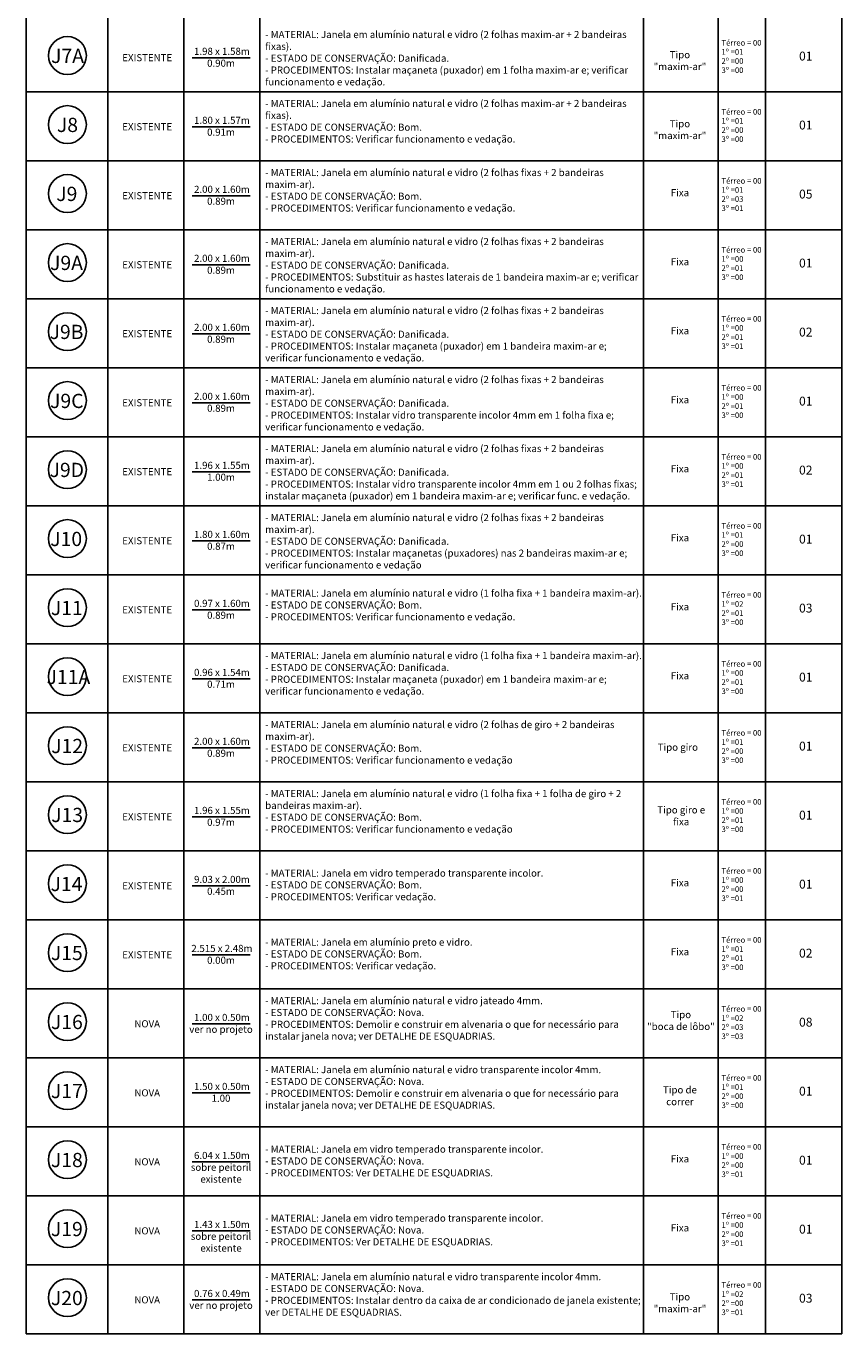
# Model space of a CAD drawing. Header units: inches. Extents: x 340 to 434, y 14 to 254.
# Tile 180 of 182: x 368 to 385, y 194 to 222. Entities that reach past the tile are written whole.
import ezdxf

# ---------------------------------------------------------------- set-up
doc = ezdxf.new("R2010")
doc.units = ezdxf.units.IN
doc.header["$MEASUREMENT"] = 0
doc.layers.add('TJ-TEXTO', color=2, linetype='Continuous')
doc.layers.add('TJ-TEXTOESQUADRIA', color=200, linetype='Continuous')
doc.styles.add('ARIAL', font='arial.ttf')
doc.styles.get("Standard").update_dxf_attribs({"font": 'arial.ttf'})

msp = doc.modelspace()

# ---------------------------------------------------------------- linework, layer by layer
at = {"layer": 'TJ-TEXTO', "color": 1}
for p, q in [((368.111, 194.202), (368.111, 252.883)), ((369.837, 252.883), (369.837, 194.202)), ((371.442, 252.883), (371.442, 194.202)), ((373.046, 252.883), (373.046, 194.202)), ((381.152, 252.883), (381.152, 194.202)), ((382.728, 252.883), (382.728, 194.202)), ((383.726, 252.883), (383.726, 194.202)), ((385.339, 252.883), (385.339, 194.202)), ((368.111, 220.42), (385.339, 220.42)), ((368.111, 218.963), (385.339, 218.963)), ((368.111, 217.507), (385.339, 217.507)), ((368.111, 216.05), (385.339, 216.05)), ((368.111, 214.594), (385.339, 214.594)), ((368.111, 213.137), (385.339, 213.137)), ((368.111, 211.68), (385.339, 211.68)), ((368.111, 210.224), (385.339, 210.224)), ((368.111, 208.767), (385.339, 208.767)), ((368.111, 207.311), (385.339, 207.311)), ((368.111, 205.854), (385.339, 205.854)), ((368.111, 204.398), (385.339, 204.398)), ((368.111, 202.941), (385.339, 202.941)), ((368.111, 201.485), (385.339, 201.485)), ((368.111, 200.028), (385.339, 200.028)), ((368.111, 198.571), (385.339, 198.571)), ((368.111, 197.115), (385.339, 197.115)), ((368.111, 195.658), (385.339, 195.658)), ((368.111, 194.202), (385.339, 194.202)), ((385.339, 194.202), (368.111, 194.202))]:
    msp.add_line(p, q, dxfattribs=at)
at = {"layer": 'TJ-TEXTO', "color": 2}
for p, q in [((371.615, 221.138), (372.844, 221.138)), ((371.615, 219.681), (372.844, 219.681)), ((371.615, 218.225), (372.844, 218.225)), ((371.615, 216.768), (372.844, 216.768)), ((371.615, 215.311), (372.844, 215.311)), ((371.615, 213.855), (372.844, 213.855)), ((371.615, 212.398), (372.844, 212.398)), ((371.615, 210.942), (372.844, 210.942)), ((371.615, 209.485), (372.844, 209.485)), ((371.615, 208.029), (372.844, 208.029)), ((371.615, 206.572), (372.844, 206.572)), ((371.615, 205.115), (372.844, 205.115)), ((371.615, 203.659), (372.844, 203.659)), ((371.615, 202.202), (372.844, 202.202)), ((371.615, 200.746), (372.844, 200.746)), ((371.615, 199.289), (372.844, 199.289)), ((371.615, 197.833), (372.844, 197.833)), ((371.615, 196.376), (372.844, 196.376)), ((371.615, 194.919), (372.844, 194.919))]:
    msp.add_line(p, q, dxfattribs=at)
at = {"layer": 'TJ-TEXTOESQUADRIA', "color": 1}
for centre in [(368.982, 221.183), (368.982, 219.726), (368.982, 218.27), (368.982, 216.813), (368.982, 215.356), (368.982, 213.9), (368.982, 212.443), (368.982, 210.987), (368.982, 209.53), (368.982, 208.074), (368.982, 206.617), (368.982, 205.16), (368.982, 203.704), (368.982, 202.247), (368.982, 200.791), (368.982, 199.334), (368.982, 197.878), (368.982, 196.421), (368.982, 194.965)]:
    msp.add_circle(centre, 0.4, dxfattribs=at)

# ---------------------------------------------------------------- texts
at = {"layer": 'TJ-TEXTO', "color": 2, "attachment_point": 1, "style": 'ARIAL'}
for s, width, heights, insert, char_height in [('- MATERIAL: Janela em alumínio natural e vidro (2 folhas maxim-ar + 2 bandeiras fixas).\\P- ESTADO DE CONSERVAÇÃO: Danificada.\\P- PROCEDIMENTOS: Instalar maçaneta (puxador) em 1 folha maxim-ar e; verificar funcionamento e vedação.', 7.99201, [1.282], (373.16, 221.702), 0.149953), ('Térreo = 00', 1.18033, [0.251], (382.797, 221.512), 0.11908), ('\\pxqc;EXISTENTE', 1.52948, [0.284], (369.903, 221.213), 0.14995), ('\\pxqc;1.98 x 1.58m', 1.52948, [0.284], (371.481, 221.347), 0.14995), ('\\pxqc;0.90m', 1.38093, [0.284], (371.536, 221.097), 0.14995), ('\\pxqc;Tipo "maxim-ar"', 1.16278, [0.515], (381.338, 221.276), 0.14995), ('2º =00', 1.18033, [0.251], (382.797, 221.127), 0.1191), ('1º =01', 1.18033, [0.251], (382.797, 221.319), 0.1191), ('01', 1.18033, [0.251], (384.435, 221.266), 0.1874), ('3º =00', 1.18033, [0.251], (382.797, 220.934), 0.1191), ('- MATERIAL: Janela em alumínio natural e vidro (2 folhas maxim-ar + 2 bandeiras fixas).\\P- ESTADO DE CONSERVAÇÃO: Bom.\\P- PROCEDIMENTOS: Verificar funcionamento e vedação.', 7.99201, [1.282], (373.16, 220.246), 0.14995), ('Térreo = 00', 1.18033, [0.251], (382.797, 220.055), 0.11908), ('\\pxqc;EXISTENTE', 1.52948, [0.284], (369.903, 219.756), 0.14995), ('\\pxqc;1.80 x 1.57m', 1.52948, [0.284], (371.481, 219.891), 0.14995), ('\\pxqc;Tipo "maxim-ar"', 1.16278, [0.515], (381.338, 219.819), 0.14995), ('1º =01', 1.18033, [0.251], (382.797, 219.863), 0.1191), ('01', 1.18033, [0.251], (384.435, 219.81), 0.1874), ('\\pxqc;0.91m', 1.38093, [0.284], (371.536, 219.641), 0.14995), ('3º =00', 1.18033, [0.251], (382.797, 219.478), 0.1191), ('2º =00', 1.18033, [0.251], (382.797, 219.67), 0.1191), ('- MATERIAL: Janela em alumínio natural e vidro (2 folhas fixas + 2 bandeiras maxim-ar).\\P- ESTADO DE CONSERVAÇÃO: Bom.\\P- PROCEDIMENTOS: Verificar funcionamento e vedação.', 7.99201, [1.282], (373.16, 218.789), 0.14995), ('Térreo = 00', 1.18033, [0.251], (382.797, 218.598), 0.11908), ('\\pxqc;2.00 x 1.60m', 1.52948, [0.284], (371.481, 218.434), 0.14995), ('\\pxqc;Fixa', 1.16278, [0.515], (381.338, 218.363), 0.15), ('1º =01', 1.18033, [0.251], (382.797, 218.406), 0.1191), ('05', 1.18033, [0.251], (384.435, 218.353), 0.1874), ('\\pxqc;EXISTENTE', 1.52948, [0.284], (369.903, 218.3), 0.14995), ('\\pxqc;0.89m', 1.38093, [0.284], (371.536, 218.184), 0.14995), ('2º =03', 1.18033, [0.251], (382.797, 218.214), 0.1191), ('3º =01', 1.18033, [0.251], (382.797, 218.021), 0.1191), ('- MATERIAL: Janela em alumínio natural e vidro (2 folhas fixas + 2 bandeiras maxim-ar).\\P- ESTADO DE CONSERVAÇÃO: Danificada.\\P- PROCEDIMENTOS: Substituir as hastes laterais de 1 bandeira maxim-ar e; verificar funcionamento e vedação.', 7.99201, [1.282], (373.16, 217.333), 0.149953), ('\\pxqc;2.00 x 1.60m', 1.52948, [0.284], (371.481, 216.978), 0.14995), ('Térreo = 00', 1.18033, [0.251], (382.797, 217.142), 0.11908), ('1º =00', 1.18033, [0.251], (382.797, 216.949), 0.1191), ('\\pxqc;EXISTENTE', 1.52948, [0.284], (369.903, 216.843), 0.14995), ('\\pxqc;0.89m', 1.38093, [0.284], (371.536, 216.727), 0.14995), ('\\pxqc;Fixa', 1.16278, [0.515], (381.338, 216.906), 0.15), ('2º =01', 1.18033, [0.251], (382.797, 216.757), 0.1191), ('01', 1.18033, [0.251], (384.435, 216.897), 0.1874), ('3º =00', 1.18033, [0.251], (382.797, 216.564), 0.1191), ('- MATERIAL: Janela em alumínio natural e vidro (2 folhas fixas + 2 bandeiras maxim-ar).\\P- ESTADO DE CONSERVAÇÃO: Danificada.\\P- PROCEDIMENTOS: Instalar maçaneta (puxador) em 1 bandeira maxim-ar e; verificar funcionamento e vedação.', 7.99201, [1.282], (373.16, 215.876), 0.149953), ('Térreo = 00', 1.18033, [0.251], (382.797, 215.685), 0.11908), ('\\pxqc;EXISTENTE', 1.52948, [0.284], (369.903, 215.387), 0.14995), ('\\pxqc;2.00 x 1.60m', 1.52948, [0.284], (371.481, 215.521), 0.14995), ('\\pxqc;Fixa', 1.16278, [0.515], (381.338, 215.45), 0.15), ('2º =01', 1.18033, [0.251], (382.797, 215.3), 0.1191), ('1º =00', 1.18033, [0.251], (382.797, 215.493), 0.1191), ('02', 1.18033, [0.251], (384.435, 215.44), 0.1874), ('\\pxqc;0.89m', 1.38093, [0.284], (371.536, 215.271), 0.14995), ('3º =01', 1.18033, [0.251], (382.797, 215.108), 0.1191), ('- MATERIAL: Janela em alumínio natural e vidro (2 folhas fixas + 2 bandeiras maxim-ar).\\P- ESTADO DE CONSERVAÇÃO: Danificada.\\P- PROCEDIMENTOS: Instalar vidro transparente incolor 4mm em 1 folha fixa e; verificar funcionamento e vedação.', 7.99201, [1.282], (373.16, 214.419), 0.149953), ('Térreo = 00', 1.18033, [0.251], (382.797, 214.229), 0.11908), ('\\pxqc;EXISTENTE', 1.52948, [0.284], (369.903, 213.93), 0.14995), ('\\pxqc;2.00 x 1.60m', 1.52948, [0.284], (371.481, 214.064), 0.14995), ('\\pxqc;Fixa', 1.16278, [0.515], (381.338, 213.993), 0.15), ('1º =00', 1.18033, [0.251], (382.797, 214.036), 0.1191), ('01', 1.18033, [0.251], (384.435, 213.983), 0.1874), ('\\pxqc;0.89m', 1.38093, [0.284], (371.536, 213.814), 0.14995), ('3º =00', 1.18033, [0.251], (382.797, 213.651), 0.1191), ('2º =01', 1.18033, [0.251], (382.797, 213.844), 0.1191), ('- MATERIAL: Janela em alumínio natural e vidro (2 folhas fixas + 2 bandeiras maxim-ar).\\P- ESTADO DE CONSERVAÇÃO: Danificada.\\P- PROCEDIMENTOS: Instalar vidro transparente incolor 4mm em 1 ou 2 folhas fixas; instalar maçaneta (puxador) em 1 bandeira maxim-ar e; verificar func. e vedação.', 7.99201, [1.282], (373.16, 212.963), 0.149953), ('\\pxqc;1.96 x 1.55m', 1.52948, [0.284], (371.481, 212.608), 0.14995), ('\\pxqc;Fixa', 1.16278, [0.515], (381.338, 212.536), 0.15), ('Térreo = 00', 1.18033, [0.251], (382.797, 212.772), 0.11908), ('1º =00', 1.18033, [0.251], (382.797, 212.58), 0.1191), ('\\pxqc;EXISTENTE', 1.52948, [0.284], (369.903, 212.474), 0.14995), ('\\pxqc;1.00m', 1.38093, [0.284], (371.536, 212.358), 0.14995), ('2º =01', 1.18033, [0.251], (382.797, 212.387), 0.1191), ('02', 1.18033, [0.251], (384.435, 212.527), 0.1874), ('3º =01', 1.18033, [0.251], (382.797, 212.195), 0.1191), ('- MATERIAL: Janela em alumínio natural e vidro (2 folhas fixas + 2 bandeiras maxim-ar).\\P- ESTADO DE CONSERVAÇÃO: Danificada.\\P- PROCEDIMENTOS: Instalar maçanetas (puxadores) nas 2 bandeiras maxim-ar e; verificar funcionamento e vedação', 7.99201, [1.282], (373.16, 211.506), 0.149953), ('Térreo = 00', 1.18033, [0.251], (382.797, 211.316), 0.11908), ('\\pxqc;EXISTENTE', 1.52948, [0.284], (369.903, 211.017), 0.14995), ('\\pxqc;1.80 x 1.60m', 1.52948, [0.284], (371.481, 211.151), 0.14995), ('\\pxqc;0.87m', 1.38093, [0.284], (371.536, 210.901), 0.14995), ('\\pxqc;Fixa', 1.16278, [0.515], (381.338, 211.08), 0.15), ('2º =00', 1.18033, [0.251], (382.797, 210.931), 0.1191), ('1º =01', 1.18033, [0.251], (382.797, 211.123), 0.1191), ('01', 1.18033, [0.251], (384.435, 211.07), 0.1874), ('3º =00', 1.18033, [0.251], (382.797, 210.738), 0.1191), ('- MATERIAL: Janela em alumínio natural e vidro (1 folha fixa + 1 bandeira maxim-ar).\\P- ESTADO DE CONSERVAÇÃO: Bom.\\P- PROCEDIMENTOS: Verificar funcionamento e vedação.', 7.99201, [1.282], (373.16, 209.911), 0.14995), ('Térreo = 00', 1.18033, [0.251], (382.797, 209.859), 0.11908), ('\\pxqc;EXISTENTE', 1.52948, [0.284], (369.903, 209.56), 0.14995), ('\\pxqc;0.97 x 1.60m', 1.52948, [0.284], (371.481, 209.695), 0.14995), ('\\pxqc;Fixa', 1.16278, [0.515], (381.338, 209.623), 0.15), ('1º =02', 1.18033, [0.251], (382.797, 209.667), 0.1191), ('03', 1.18033, [0.251], (384.435, 209.614), 0.1874), ('\\pxqc;0.89m', 1.38093, [0.284], (371.536, 209.445), 0.14995), ('3º =00', 1.18033, [0.251], (382.797, 209.282), 0.1191), ('2º =01', 1.18033, [0.251], (382.797, 209.474), 0.1191), ('- MATERIAL: Janela em alumínio natural e vidro (1 folha fixa + 1 bandeira maxim-ar).\\P- ESTADO DE CONSERVAÇÃO: Danificada.\\P- PROCEDIMENTOS: Instalar maçaneta (puxador) em 1 bandeira maxim-ar e; verificar funcionamento e vedação.', 7.99201, [1.282], (373.16, 208.593), 0.149953), ('Térreo = 00', 1.18033, [0.251], (382.797, 208.403), 0.11908), ('\\pxqc;0.96 x 1.54m', 1.52948, [0.284], (371.481, 208.238), 0.14995), ('\\pxqc;Fixa', 1.16278, [0.515], (381.338, 208.167), 0.15), ('1º =00', 1.18033, [0.251], (382.797, 208.21), 0.1191), ('01', 1.18033, [0.251], (384.435, 208.157), 0.1874), ('\\pxqc;EXISTENTE', 1.52948, [0.284], (369.903, 208.104), 0.14995), ('\\pxqc;0.71m', 1.38093, [0.284], (371.536, 207.988), 0.14995), ('2º =01', 1.18033, [0.251], (382.797, 208.018), 0.1191), ('3º =00', 1.18033, [0.251], (382.797, 207.825), 0.1191), ('- MATERIAL: Janela em alumínio natural e vidro (2 folhas de giro + 2 bandeiras maxim-ar).\\P- ESTADO DE CONSERVAÇÃO: Bom.\\P- PROCEDIMENTOS: Verificar funcionamento e vedação', 7.99201, [1.282], (373.16, 207.137), 0.14995), ('\\pxqc;2.00 x 1.60m', 1.52948, [0.284], (371.481, 206.782), 0.14995), ('Térreo = 00', 1.18033, [0.251], (382.797, 206.946), 0.11908), ('1º =01', 1.18033, [0.251], (382.797, 206.753), 0.1191), ('\\pxqc;EXISTENTE', 1.52948, [0.284], (369.903, 206.647), 0.14995), ('\\pxqc;0.89m', 1.38093, [0.284], (371.536, 206.531), 0.14995), ('Tipo giro', 1.0205, [0.571], (381.45, 206.659), 0.15), ('2º =00', 1.18033, [0.251], (382.797, 206.561), 0.1191), ('01', 1.18033, [0.251], (384.435, 206.701), 0.1874), ('3º =00', 1.18033, [0.251], (382.797, 206.369), 0.1191), ('- MATERIAL: Janela em alumínio natural e vidro (1 folha fixa + 1 folha de giro + 2 bandeiras maxim-ar).\\P- ESTADO DE CONSERVAÇÃO: Bom.\\P- PROCEDIMENTOS: Verificar funcionamento e vedação', 7.99201, [1.282], (373.16, 205.68), 0.149953), ('Térreo = 00', 1.18033, [0.251], (382.797, 205.489), 0.11908), ('\\pxqc;EXISTENTE', 1.52948, [0.284], (369.903, 205.191), 0.14995), ('\\pxqc;1.96 x 1.55m', 1.52948, [0.284], (371.481, 205.325), 0.14995), ('\\pxqc;Tipo giro e fixa', 1.0205, [0.571], (381.436, 205.336), 0.14995), ('2º =01', 1.18033, [0.251], (382.797, 205.104), 0.1191), ('1º =00', 1.18033, [0.251], (382.797, 205.297), 0.1191), ('01', 1.18033, [0.251], (384.435, 205.244), 0.1874), ('\\pxqc;0.97m', 1.38093, [0.284], (371.536, 205.075), 0.14995), ('3º =00', 1.18033, [0.251], (382.797, 204.912), 0.1191), ('- MATERIAL: Janela em vidro temperado transparente incolor.\\P- ESTADO DE CONSERVAÇÃO: Bom.\\P- PROCEDIMENTOS: Verificar vedação.', 7.99201, [1.282], (373.16, 204.002), 0.14995), ('Térreo = 00', 1.18033, [0.251], (382.797, 204.033), 0.11908), ('\\pxqc;EXISTENTE', 1.52948, [0.284], (369.903, 203.734), 0.14995), ('\\pxqc;9.03 x 2.00m', 1.52948, [0.284], (371.481, 203.868), 0.14995), ('\\pxqc;Fixa', 1.16278, [0.515], (381.338, 203.797), 0.15), ('1º =00', 1.18033, [0.251], (382.797, 203.84), 0.1191), ('01', 1.18033, [0.251], (384.435, 203.787), 0.1874), ('\\pxqc;0.45m', 1.38093, [0.284], (371.536, 203.618), 0.14995), ('3º =01', 1.18033, [0.251], (382.797, 203.455), 0.1191), ('2º =00', 1.18033, [0.251], (382.797, 203.648), 0.1191), ('Térreo = 00', 1.18033, [0.251], (382.797, 202.576), 0.11908), ('\\pxqc;2.515 x 2.48m', 1.52948, [0.284], (371.481, 202.412), 0.14995), ('- MATERIAL: Janela em alumínio preto e vidro.\\P- ESTADO DE CONSERVAÇÃO: Bom.\\P- PROCEDIMENTOS: Verificar vedação.', 7.99201, [1.282], (373.16, 202.545), 0.14995), ('\\pxqc;Fixa', 1.16278, [0.515], (381.338, 202.341), 0.15), ('1º =01', 1.18033, [0.251], (382.797, 202.384), 0.1191), ('02', 1.18033, [0.251], (384.435, 202.331), 0.1874), ('\\pxqc;EXISTENTE', 1.52948, [0.284], (369.903, 202.278), 0.14995), ('\\pxqc;0.00m', 1.38093, [0.284], (371.536, 202.162), 0.14995), ('2º =01', 1.18033, [0.251], (382.797, 202.191), 0.1191), ('3º =00', 1.18033, [0.251], (382.797, 201.999), 0.1191), ('- MATERIAL: Janela em alumínio natural e vidro jateado 4mm.\\P- ESTADO DE CONSERVAÇÃO: Nova.\\P- PROCEDIMENTOS: Demolir e construir em alvenaria o que for necessário para instalar janela nova; ver DETALHE DE ESQUADRIAS.', 7.99201, [1.282], (373.16, 201.31), 0.149953), ('\\pxqc;1.00 x 0.50m', 1.52948, [0.284], (371.481, 200.955), 0.14995), ('\\pxqc;Tipo\\P"boca de lôbo"', 1.57589, [0.725], (381.152, 201.015), 0.14995), ('Térreo = 00', 1.18033, [0.251], (382.797, 201.12), 0.11908), ('\\pxqc;NOVA', 1.52948, [0.284], (369.903, 200.821), 0.15), ('\\pxqc;ver no projeto', 1.38093, [0.284], (371.536, 200.705), 0.14995), ('2º =03', 1.18033, [0.251], (382.797, 200.735), 0.1191), ('1º =02', 1.18033, [0.251], (382.797, 200.927), 0.1191), ('08', 1.18033, [0.251], (384.435, 200.874), 0.1874), ('3º =03', 1.18033, [0.251], (382.797, 200.542), 0.1191), ('- MATERIAL: Janela em alumínio natural e vidro transparente incolor 4mm.\\P- ESTADO DE CONSERVAÇÃO: Nova.\\P- PROCEDIMENTOS: Demolir e construir em alvenaria o que for necessário para instalar janela nova; ver DETALHE DE ESQUADRIAS.', 7.99201, [1.282], (373.16, 199.854), 0.149953), ('Térreo = 00', 1.18033, [0.251], (382.797, 199.663), 0.11908), ('\\pxqc;NOVA', 1.52948, [0.284], (369.903, 199.364), 0.15), ('\\pxqc;1.50 x 0.50m', 1.52948, [0.284], (371.481, 199.499), 0.14995), ('\\pxqc;Tipo de correr', 1.16278, [0.515], (381.338, 199.427), 0.14995), ('2º =00', 1.18033, [0.251], (382.797, 199.278), 0.1191), ('1º =01', 1.18033, [0.251], (382.797, 199.471), 0.1191), ('01', 1.18033, [0.251], (384.435, 199.418), 0.1874), ('\\pxqc;1.00', 1.38093, [0.284], (371.536, 199.249), 0.15), ('3º =00', 1.18033, [0.251], (382.797, 199.086), 0.1191), ('- MATERIAL: Janela em vidro temperado transparente incolor.\\P- ESTADO DE CONSERVAÇÃO: Nova.\\P- PROCEDIMENTOS: Ver DETALHE DE ESQUADRIAS.', 7.99201, [1.282], (373.16, 198.175), 0.14995), ('Térreo = 00', 1.18033, [0.251], (382.797, 198.207), 0.11908), ('\\pxqc;NOVA', 1.52948, [0.284], (369.903, 197.908), 0.15), ('\\pxqc;6.04 x 1.50m', 1.52948, [0.284], (371.481, 198.042), 0.14995), ('\\pxqc;Fixa', 1.16278, [0.515], (381.338, 197.971), 0.15), ('1º =00', 1.18033, [0.251], (382.797, 198.014), 0.1191), ('01', 1.18033, [0.251], (384.435, 197.961), 0.1874), ('\\pxqc;sobre peitoril existente', 1.38093, [0.537], (371.536, 197.792), 0.14995), ('3º =01', 1.18033, [0.251], (382.797, 197.629), 0.1191), ('2º =00', 1.18033, [0.251], (382.797, 197.822), 0.1191), ('\\pxqc;1.43 x 1.50m', 1.52948, [0.284], (371.481, 196.586), 0.14995), ('- MATERIAL: Janela em vidro temperado transparente incolor.\\P- ESTADO DE CONSERVAÇÃO: Nova.\\P- PROCEDIMENTOS: Ver DETALHE DE ESQUADRIAS.', 7.99201, [1.282], (373.16, 196.719), 0.14995), ('Térreo = 00', 1.18033, [0.251], (382.797, 196.75), 0.11908), ('1º =00', 1.18033, [0.251], (382.797, 196.558), 0.1191), ('\\pxqc;NOVA', 1.52948, [0.284], (369.903, 196.451), 0.15), ('\\pxqc;sobre peitoril existente', 1.38093, [0.537], (371.536, 196.336), 0.14995), ('\\pxqc;Fixa', 1.16278, [0.515], (381.338, 196.514), 0.15), ('2º =00', 1.18033, [0.251], (382.797, 196.365), 0.1191), ('01', 1.18033, [0.251], (384.435, 196.505), 0.1874), ('3º =01', 1.18033, [0.251], (382.797, 196.173), 0.1191), ('- MATERIAL: Janela em alumínio natural e vidro transparente incolor 4mm.\\P- ESTADO DE CONSERVAÇÃO: Nova.\\P- PROCEDIMENTOS: Instalar dentro da caixa de ar condicionado de janela existente; ver DETALHE DE ESQUADRIAS.', 7.99201, [1.282], (373.16, 195.484), 0.149953), ('Térreo = 00', 1.18033, [0.251], (382.797, 195.293), 0.11908), ('\\pxqc;NOVA', 1.52948, [0.284], (369.903, 194.995), 0.15), ('\\pxqc;ver no projeto', 1.38093, [0.284], (371.536, 194.879), 0.14995), ('\\pxqc;0.76 x 0.49m', 1.52948, [0.284], (371.481, 195.129), 0.14995), ('\\pxqc;Tipo "maxim-ar"', 1.16278, [0.515], (381.338, 195.058), 0.14995), ('2º =00', 1.18033, [0.251], (382.797, 194.908), 0.1191), ('1º =02', 1.18033, [0.251], (382.797, 195.101), 0.1191), ('03', 1.18033, [0.251], (384.435, 195.048), 0.1874), ('3º =01', 1.18033, [0.251], (382.797, 194.716), 0.1191)]:
    msp.add_mtext_dynamic_manual_height_columns(s, width=width, gutter_width=12.5, heights=heights, dxfattribs=dict(at, insert=insert, char_height=char_height))
at = {"layer": 'TJ-TEXTOESQUADRIA', "color": 202, "char_height": 0.3, "attachment_point": 1}
for s, insert in [('\\pxqc;{\\C107;J7A}', (368.862, 221.326)), ('\\pxqc;{\\C107;J8}', (368.86, 219.869)), ('\\pxqc;{\\C107;J9}', (368.846, 218.413)), ('\\pxqc;{\\C107;J9A}', (368.84, 216.956)), ('\\pxqc;{\\C107;J9B}', (368.84, 215.5)), ('\\pxqc;{\\C107;J9C}', (368.846, 214.043)), ('\\pxqc;{\\C107;J9D}', (368.846, 212.587)), ('\\pxqc;{\\C107;J10}', (368.833, 211.13)), ('\\pxqc;{\\C107;J11}', (368.846, 209.673)), ('\\pxqc;{\\C107;J11A}', (368.88, 208.217)), ('\\pxqc;{\\C107;J12}', (368.853, 206.76)), ('\\pxqc;{\\C107;J13}', (368.853, 205.304)), ('\\pxqc;{\\C107;J14}', (368.84, 203.847)), ('\\pxqc;{\\C107;J15}', (368.846, 202.391)), ('{\\C256;J16}', (368.634, 200.934)), ('{\\C256;J17}', (368.634, 199.477)), ('{\\C256;J18}', (368.634, 198.021)), ('{\\C256;J19}', (368.634, 196.564)), ('{\\C256;J20}', (368.634, 195.108))]:
    msp.add_mtext_dynamic_manual_height_columns(s, width=0.24665, gutter_width=12.5, heights=[0], dxfattribs=dict(at, insert=insert))

doc.saveas('drawing.dxf')
